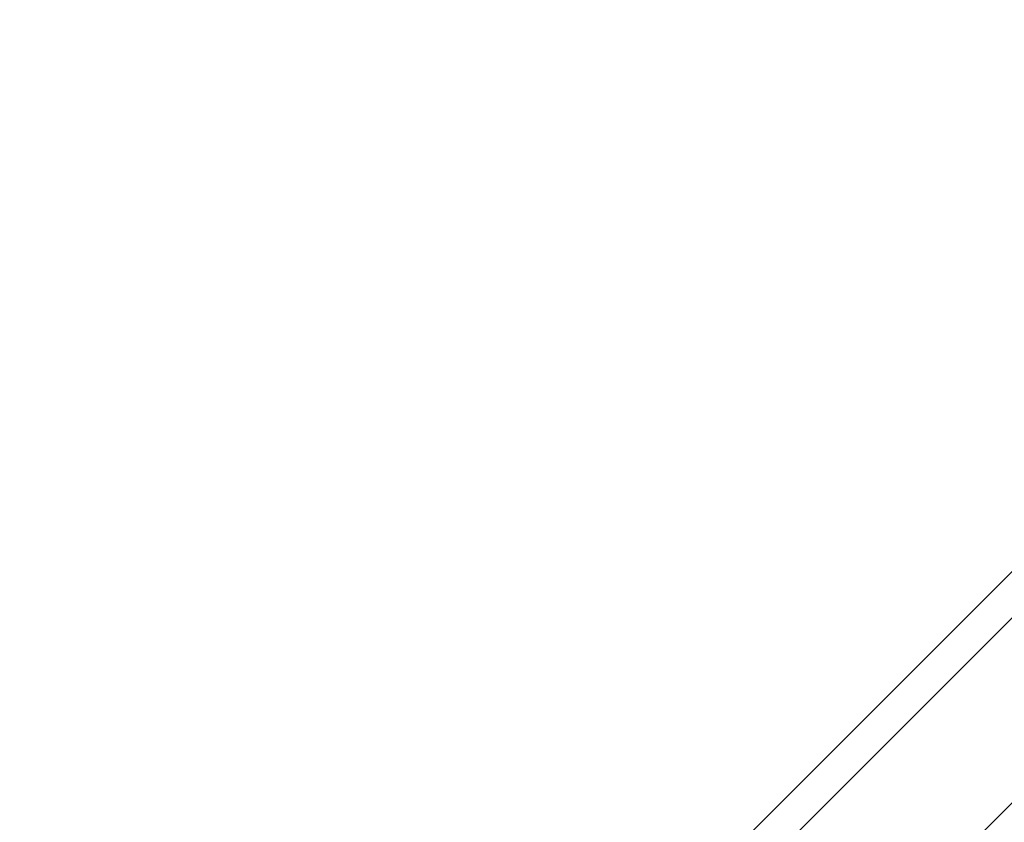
# Model space of a CAD drawing. Header units: millimetres. Extents: x -10999 to 11001, y -4500 to 4500.
# Tile 74 of 256: x -8321 to -7719, y -3392 to -2901. Entities that reach past the tile are written whole.
import ezdxf

# ---------------------------------------------------------------- set-up
doc = ezdxf.new("R2010")
doc.units = ezdxf.units.MM
doc.header["$MEASUREMENT"] = 0
doc.layers.add('Legs', color=7, linetype='Continuous', true_color=0x000000)

msp = doc.modelspace()

# ---------------------------------------------------------------- linework, layer by layer
at = {"layer": 'Legs'}
for p, q in [((-7376.83, -2900.95, 6864.56), (-8320.83, -3844.96, 94.11)), ((-7235.41, -2900.95, 6864.56), (-8179.41, -3844.96, 94.11)), ((-7362.69, -2915.1, 6864.56), (-8306.69, -3859.1, 94.11)), ((-7249.55, -2915.1, 6864.56), (-8193.55, -3859.1, 94.11)), ((-7306.12, -2971.66, 6864.56), (-8250.12, -3915.67, 94.11)), ((-7362.69, -3028.23, 6864.56), (-8306.69, -3972.23, 94.11)), ((-7376.83, -3042.38, 6864.56), (-8320.83, -3986.38, 94.11)), ((-7544.02, -3068.15, 4651.16), (-8179.41, -3703.53, 94.11)), ((-7405.33, -3070.87, 4631.59), (-8037.99, -3703.53, 94.11)), ((-7529.88, -3082.29, 4651.16), (-8165.27, -3717.68, 94.11)), ((-7418.93, -3084.47, 4635.5), (-8052.13, -3717.68, 94.11)), ((-7473.31, -3138.86, 4651.15), (-8108.7, -3774.24, 94.11)), ((-7527.7, -3193.24, 4666.8), (-8165.27, -3830.81, 94.11)), ((-7541.3, -3206.84, 4670.71), (-8179.41, -3844.96, 94.11))]:
    msp.add_line(p, q, dxfattribs=at)

doc.saveas('drawing.dxf')
